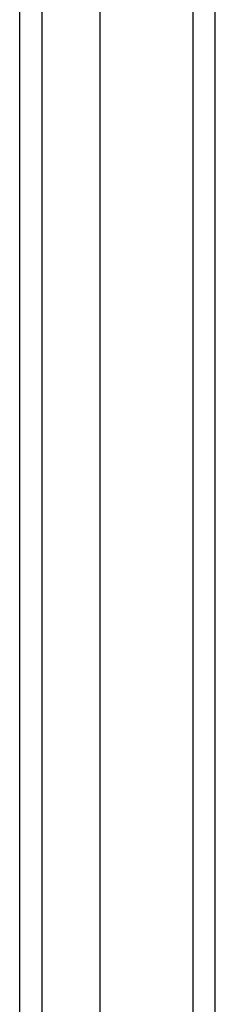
# Model space of a CAD drawing. Header units: inches. Extents: x 14 to 193, y 15 to 125.
# Tile 49 of 90: x 120.235 to 121.155, y 80.619 to 85.256. Entities that reach past the tile are written whole.
import ezdxf

# ---------------------------------------------------------------- set-up
doc = ezdxf.new("R2010")
doc.units = ezdxf.units.IN
doc.header["$LTSCALE"] = 12.41934
doc.header["$MEASUREMENT"] = 0
doc.layers.add('Visible Edges(ANSI)', color=7, linetype='Continuous', lineweight=25)
doc.layers.add('Visible Tangent Edges(ANSI)', color=7, linetype='Continuous', lineweight=25)

msp = doc.modelspace()

# ---------------------------------------------------------------- linework, layer by layer
at = {"layer": 'Visible Edges(ANSI)'}
for p, q in [((121.155, 51.7607), (121.155, 89.7888)), ((120.235, 52.6084), (120.235, 88.9411)), ((120.6114, 88.9411), (120.6114, 52.6084))]:
    msp.add_line(p, q, dxfattribs=at)
at = {"layer": 'Visible Tangent Edges(ANSI)'}
for p, q in [((121.0499, 89.7888), (121.0499, 51.7607)), ((120.3402, 52.4704), (120.3402, 89.0792))]:
    msp.add_line(p, q, dxfattribs=at)

doc.saveas('drawing.dxf')
